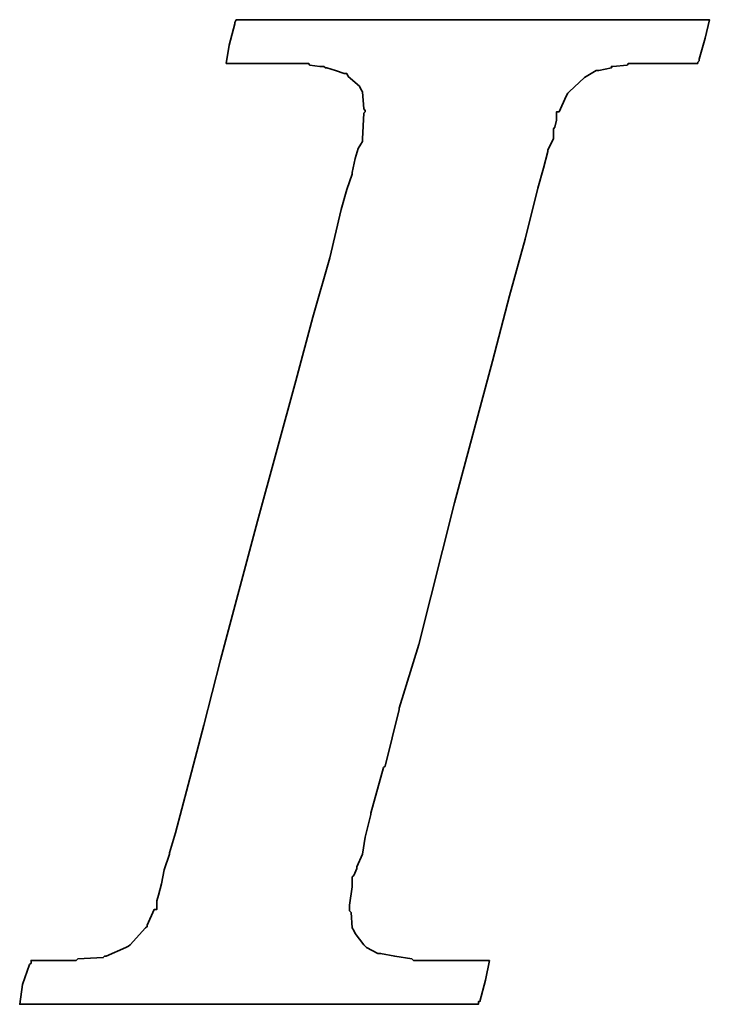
# Model space of a CAD drawing. Extents: x 641 to 800, y 63 to 159.
# Tile 32 of 47: x 771.82 to 773.33, y 105.66 to 107.82. Entities that reach past the tile are written whole.
import ezdxf

# ---------------------------------------------------------------- set-up
doc = ezdxf.new("R2010")
doc.units = 0
doc.header["$MEASUREMENT"] = 0
doc.layers.add('DIM', color=4, linetype='CONTINUOUS')
doc.layers.add('layer 1', color=7, linetype='CONTINUOUS')

# ---------------------------------------------------------------- blocks, each defined once
blk = doc.blocks.new('TBI MOTION logo(完整正式版)')
at = {"layer": 'layer 1', "color": 22, "lineweight": 35}
blk.add_open_spline([(-40.59125, -7.94375), (-40.59125, -7.94375), (-40.97375, -7.94375), (-40.97375, -7.94375), (-40.97375, -7.94375), (-40.97375, -7.94375), (-41.38125, -7.94375), (-41.38125, -7.94375), (-41.38125, -7.94375), (-41.38125, -7.94375), (-41.54875, -7.94375), (-41.54875, -7.94375), (-41.54875, -7.94375), (-41.54875, -7.94375), (-41.59875, -7.94375), (-41.59875, -7.94375), (-41.59875, -7.94375), (-41.59875, -7.94375), (-41.88375, -7.94375), (-41.88375, -7.94375), (-41.88375, -7.94375), (-41.88375, -7.94375), (-41.90875, -7.91875), (-41.90875, -7.91875), (-41.90875, -7.91875), (-41.90875, -7.91875), (-42.19875, -7.87125), (-42.19875, -7.87125), (-42.19875, -7.87125), (-42.19875, -7.87125), (-42.43875, -7.82375), (-42.43875, -7.82375), (-42.43875, -7.82375), (-42.43875, -7.82375), (-42.45875, -7.82375), (-42.45875, -7.82375), (-42.45875, -7.82375), (-42.45875, -7.82375), (-42.48625, -7.82375), (-42.48625, -7.82375), (-42.48625, -7.82375), (-42.48625, -7.82375), (-42.67625, -7.72375), (-42.67625, -7.72375), (-42.67625, -7.72375), (-42.67625, -7.72375), (-42.70125, -7.70375), (-42.70125, -7.70375), (-42.70125, -7.70375), (-42.70125, -7.70375), (-42.72375, -7.67875), (-42.72375, -7.67875), (-42.72375, -7.67875), (-42.72375, -7.67875), (-42.86875, -7.48875), (-42.86875, -7.48875), (-42.86875, -7.48875), (-42.86875, -7.48875), (-42.89375, -7.43875), (-42.89375, -7.43875), (-42.89375, -7.43875), (-42.89375, -7.43875), (-42.91875, -7.38875), (-42.91875, -7.38875), (-42.91875, -7.38875), (-42.91875, -7.38875), (-42.93875, -7.12875), (-42.93875, -7.12875), (-42.93875, -7.12875), (-42.93875, -7.12875), (-42.96375, -7.10375), (-42.96375, -7.10375), (-42.96375, -7.10375), (-42.96375, -7.10375), (-42.96375, -7.05375), (-42.96375, -7.05375), (-42.96375, -7.05375), (-42.96375, -7.05375), (-42.96375, -7.00875), (-42.96375, -7.00875), (-42.96375, -7.00875), (-42.96375, -7.00875), (-42.91875, -6.69625), (-42.91875, -6.69625), (-42.91875, -6.69625), (-42.91875, -6.69625), (-42.91875, -6.62375), (-42.91875, -6.62375), (-42.91875, -6.62375), (-42.91875, -6.62375), (-42.91875, -6.59625), (-42.91875, -6.59625), (-42.91875, -6.59625), (-42.91875, -6.59625), (-42.91875, -6.57375), (-42.91875, -6.57375), (-42.91875, -6.57375), (-42.91875, -6.57375), (-42.91875, -6.52875), (-42.91875, -6.52875), (-42.91875, -6.52875), (-42.91875, -6.52875), (-42.89375, -6.50375), (-42.89375, -6.50375), (-42.89375, -6.50375), (-42.89375, -6.50375), (-42.84375, -6.38375), (-42.84375, -6.38375), (-42.84375, -6.38375), (-42.84375, -6.38375), (-42.84375, -6.35875), (-42.84375, -6.35875), (-42.84375, -6.35875), (-42.84375, -6.35875), (-42.74625, -6.14375), (-42.74625, -6.14375), (-42.74625, -6.14375), (-42.74625, -6.14375), (-42.70125, -5.85375), (-42.70125, -5.85375), (-42.70125, -5.85375), (-42.70125, -5.85375), (-42.60375, -5.47125), (-42.60375, -5.47125), (-42.60375, -5.47125), (-42.60375, -5.47125), (-42.60375, -5.44875), (-42.60375, -5.44875), (-42.60375, -5.44875), (-42.60375, -5.44875), (-42.38875, -4.67875), (-42.38875, -4.67875), (-42.38875, -4.67875), (-42.38875, -4.67875), (-42.36375, -4.65375), (-42.36375, -4.65375), (-42.36375, -4.65375), (-42.36375, -4.65375), (-42.12375, -3.69625), (-42.12375, -3.69625), (-42.12375, -3.69625), (-42.12375, -3.69625), (-42.12375, -3.67374), (-42.12375, -3.67374), (-42.12375, -3.67374), (-42.12375, -3.67374), (-41.78875, -2.59374), (-41.78875, -2.59374), (-41.78875, -2.59374), (-41.78875, -2.59374), (-41.18875, -0.19375), (-41.18875, -0.19375), (-41.18875, -0.19375), (-41.18875, -0.19375), (-40.54375, 2.20624), (-40.54375, 2.20624), (-40.54375, 2.20624), (-40.54375, 2.20624), (-40.25375, 3.30875), (-40.25375, 3.30875), (-40.25375, 3.30875), (-40.25375, 3.30875), (-39.98875, 4.27125), (-39.98875, 4.27125), (-39.98875, 4.27125), (-39.98875, 4.27125), (-39.77375, 5.13125), (-39.77375, 5.13125), (-39.77375, 5.13125), (-39.77375, 5.13125), (-39.67875, 5.47125), (-39.67875, 5.47125), (-39.67875, 5.47125), (-39.67875, 5.47125), (-39.60375, 5.75625), (-39.60375, 5.75625), (-39.60375, 5.75625), (-39.60375, 5.75625), (-39.60375, 5.78125), (-39.60375, 5.78125), (-39.60375, 5.78125), (-39.60375, 5.78125), (-39.50875, 5.97125), (-39.50875, 5.97125), (-39.50875, 5.97125), (-39.50875, 5.97125), (-39.50875, 6.13875), (-39.50875, 6.13875), (-39.50875, 6.13875), (-39.50875, 6.13875), (-39.48625, 6.16625), (-39.48625, 6.16625), (-39.48625, 6.16625), (-39.48625, 6.16625), (-39.46125, 6.28625), (-39.46125, 6.28625), (-39.46125, 6.28625), (-39.46125, 6.28625), (-39.46125, 6.42625), (-39.46125, 6.42625), (-39.46125, 6.42625), (-39.46125, 6.42625), (-39.41375, 6.42625), (-39.41375, 6.42625), (-39.41375, 6.42625), (-39.41375, 6.42625), (-39.29375, 6.69125), (-39.29375, 6.69125), (-39.29375, 6.69125), (-39.29375, 6.69125), (-39.26875, 6.74125), (-39.26875, 6.74125), (-39.26875, 6.74125), (-39.26875, 6.74125), (-39.24375, 6.76625), (-39.24375, 6.76625), (-39.24375, 6.76625), (-39.24375, 6.76625), (-38.98375, 7.00624), (-38.98375, 7.00624), (-38.98375, 7.00624), (-38.98375, 7.00624), (-38.95625, 7.02624), (-38.95625, 7.02624), (-38.95625, 7.02624), (-38.95625, 7.02624), (-38.78875, 7.12624), (-38.78875, 7.12624), (-38.78875, 7.12624), (-38.78875, 7.12624), (-38.76375, 7.12624), (-38.76375, 7.12624), (-38.76375, 7.12624), (-38.76375, 7.12624), (-38.74375, 7.12624), (-38.74375, 7.12624), (-38.74375, 7.12624), (-38.74375, 7.12624), (-38.52875, 7.17125), (-38.52875, 7.17125), (-38.52875, 7.17125), (-38.52875, 7.17125), (-38.52875, 7.19624), (-38.52875, 7.19624), (-38.52875, 7.19624), (-38.52875, 7.19624), (-38.50375, 7.19624), (-38.50375, 7.19624), (-38.50375, 7.19624), (-38.50375, 7.19624), (-38.26125, 7.21875), (-38.26125, 7.21875), (-38.26125, 7.21875), (-38.26125, 7.21875), (-38.23875, 7.24624), (-38.23875, 7.24624), (-38.23875, 7.24624), (-38.23875, 7.24624), (-38.21625, 7.24624), (-38.21625, 7.24624), (-38.21625, 7.24624), (-38.21625, 7.24624), (-38.18875, 7.24624), (-38.18875, 7.24624), (-38.18875, 7.24624), (-38.18875, 7.24624), (-37.90375, 7.24624), (-37.90375, 7.24624), (-37.90375, 7.24624), (-37.90375, 7.24624), (-37.85375, 7.24624), (-37.85375, 7.24624), (-37.85375, 7.24624), (-37.85375, 7.24624), (-37.75875, 7.24624), (-37.75875, 7.24624), (-37.75875, 7.24624), (-37.75875, 7.24624), (-37.42375, 7.24624), (-37.42375, 7.24624), (-37.42375, 7.24624), (-37.42375, 7.24624), (-37.08875, 7.24624), (-37.08875, 7.24624), (-37.08875, 7.24624), (-37.08875, 7.24624), (-37.06375, 7.24624), (-37.06375, 7.24624), (-37.06375, 7.24624), (-37.06375, 7.24624), (-37.06375, 7.26624), (-37.06375, 7.26624), (-37.06375, 7.26624), (-37.06375, 7.26624), (-37.03875, 7.29125), (-37.03875, 7.29125), (-37.03875, 7.29125), (-37.03875, 7.29125), (-37.03875, 7.31625), (-37.03875, 7.31625), (-37.03875, 7.31625), (-37.03875, 7.31625), (-36.94125, 7.67625), (-36.94125, 7.67625), (-36.94125, 7.67625), (-36.94125, 7.67625), (-36.86875, 7.98625), (-36.86875, 7.98625), (-36.86875, 7.98625), (-36.86875, 7.98625), (-36.98875, 7.98625), (-36.98875, 7.98625), (-36.98875, 7.98625), (-36.98875, 7.98625), (-37.42375, 7.98625), (-37.42375, 7.98625), (-37.42375, 7.98625), (-37.42375, 7.98625), (-37.94875, 7.98625), (-37.94875, 7.98625), (-37.94875, 7.98625), (-37.94875, 7.98625), (-38.57375, 7.98625), (-38.57375, 7.98625), (-38.57375, 7.98625), (-38.57375, 7.98625), (-39.29375, 7.98625), (-39.29375, 7.98625), (-39.29375, 7.98625), (-39.29375, 7.98625), (-40.82875, 7.98625), (-40.82875, 7.98625), (-40.82875, 7.98625), (-40.82875, 7.98625), (-42.36375, 7.98625), (-42.36375, 7.98625), (-42.36375, 7.98625), (-42.36375, 7.98625), (-43.08375, 7.98625), (-43.08375, 7.98625), (-43.08375, 7.98625), (-43.08375, 7.98625), (-43.70875, 7.98625), (-43.70875, 7.98625), (-43.70875, 7.98625), (-43.70875, 7.98625), (-44.23375, 7.98625), (-44.23375, 7.98625), (-44.23375, 7.98625), (-44.23375, 7.98625), (-44.66875, 7.98625), (-44.66875, 7.98625), (-44.66875, 7.98625), (-44.66875, 7.98625), (-44.88375, 7.98625), (-44.88375, 7.98625), (-44.88375, 7.98625), (-44.88375, 7.98625), (-44.90875, 7.94125), (-44.90875, 7.94125), (-44.90875, 7.94125), (-44.90875, 7.94125), (-44.90875, 7.91625), (-44.90875, 7.91625), (-44.90875, 7.91625), (-44.90875, 7.91625), (-45.00375, 7.55625), (-45.00375, 7.55625), (-45.00375, 7.55625), (-45.00375, 7.55625), (-45.05375, 7.24624), (-45.05375, 7.24624), (-45.05375, 7.24624), (-45.05375, 7.24624), (-44.61875, 7.24624), (-44.61875, 7.24624), (-44.61875, 7.24624), (-44.61875, 7.24624), (-44.11375, 7.24624), (-44.11375, 7.24624), (-44.11375, 7.24624), (-44.11375, 7.24624), (-43.99375, 7.24624), (-43.99375, 7.24624), (-43.99375, 7.24624), (-43.99375, 7.24624), (-43.94625, 7.24624), (-43.94625, 7.24624), (-43.94625, 7.24624), (-43.94625, 7.24624), (-43.92374, 7.24624), (-43.92374, 7.24624), (-43.92374, 7.24624), (-43.92374, 7.24624), (-43.65875, 7.24624), (-43.65875, 7.24624), (-43.65875, 7.24624), (-43.65875, 7.24624), (-43.63875, 7.21875), (-43.63875, 7.21875), (-43.63875, 7.21875), (-43.63875, 7.21875), (-43.46875, 7.19624), (-43.46875, 7.19624), (-43.46875, 7.19624), (-43.46875, 7.19624), (-43.39875, 7.19624), (-43.39875, 7.19624), (-43.39875, 7.19624), (-43.39875, 7.19624), (-43.37125, 7.17125), (-43.37125, 7.17125), (-43.37125, 7.17125), (-43.37125, 7.17125), (-43.34875, 7.17125), (-43.34875, 7.17125), (-43.34875, 7.17125), (-43.34875, 7.17125), (-43.20375, 7.12624), (-43.20375, 7.12624), (-43.20375, 7.12624), (-43.20375, 7.12624), (-43.05875, 7.07624), (-43.05875, 7.07624), (-43.05875, 7.07624), (-43.05875, 7.07624), (-43.01375, 7.07624), (-43.01375, 7.07624), (-43.01375, 7.07624), (-43.01375, 7.07624), (-42.98875, 7.02624), (-42.98875, 7.02624), (-42.98875, 7.02624), (-42.98875, 7.02624), (-42.79875, 6.86125), (-42.79875, 6.86125), (-42.79875, 6.86125), (-42.79875, 6.86125), (-42.77375, 6.81125), (-42.77375, 6.81125), (-42.77375, 6.81125), (-42.77375, 6.81125), (-42.74625, 6.76625), (-42.74625, 6.76625), (-42.74625, 6.76625), (-42.74625, 6.76625), (-42.72375, 6.47625), (-42.72375, 6.47625), (-42.72375, 6.47625), (-42.72375, 6.47625), (-42.70125, 6.45124), (-42.70125, 6.45124), (-42.70125, 6.45124), (-42.70125, 6.45124), (-42.70125, 6.42625), (-42.70125, 6.42625), (-42.70125, 6.42625), (-42.70125, 6.42625), (-42.72375, 6.40625), (-42.72375, 6.40625), (-42.72375, 6.40625), (-42.72375, 6.40625), (-42.74625, 5.97125), (-42.74625, 5.97125), (-42.74625, 5.97125), (-42.74625, 5.97125), (-42.74625, 5.94625), (-42.74625, 5.94625), (-42.74625, 5.94625), (-42.74625, 5.94625), (-42.74625, 5.92625), (-42.74625, 5.92625), (-42.74625, 5.92625), (-42.74625, 5.92625), (-42.77375, 5.87625), (-42.77375, 5.87625), (-42.77375, 5.87625), (-42.77375, 5.87625), (-42.81875, 5.80625), (-42.81875, 5.80625), (-42.81875, 5.80625), (-42.81875, 5.80625), (-42.86875, 5.63625), (-42.86875, 5.63625), (-42.86875, 5.63625), (-42.86875, 5.63625), (-42.91875, 5.39625), (-42.91875, 5.39625), (-42.91875, 5.39625), (-42.91875, 5.39625), (-42.91875, 5.37124), (-42.91875, 5.37124), (-42.91875, 5.37124), (-42.91875, 5.37124), (-43.01375, 5.10874), (-43.01375, 5.10874), (-43.01375, 5.10874), (-43.01375, 5.10874), (-43.10875, 4.77124), (-43.10875, 4.77124), (-43.10875, 4.77124), (-43.10875, 4.77124), (-43.29875, 3.95625), (-43.29875, 3.95625), (-43.29875, 3.95625), (-43.29875, 3.95625), (-43.58875, 2.95125), (-43.58875, 2.95125), (-43.58875, 2.95125), (-43.58875, 2.95125), (-43.87375, 1.87125), (-43.87375, 1.87125), (-43.87375, 1.87125), (-43.87375, 1.87125), (-44.52625, -0.50374), (-44.52625, -0.50374), (-44.52625, -0.50374), (-44.52625, -0.50374), (-45.14875, -2.85375), (-45.14875, -2.85375), (-45.14875, -2.85375), (-45.14875, -2.85375), (-45.43375, -3.95875), (-45.43375, -3.95875), (-45.43375, -3.95875), (-45.43375, -3.95875), (-45.69875, -4.96875), (-45.69875, -4.96875), (-45.69875, -4.96875), (-45.69875, -4.96875), (-45.91375, -5.78375), (-45.91375, -5.78375), (-45.91375, -5.78375), (-45.91375, -5.78375), (-46.01375, -6.11875), (-46.01375, -6.11875), (-46.01375, -6.11875), (-46.01375, -6.11875), (-46.01375, -6.14375), (-46.01375, -6.14375), (-46.01375, -6.14375), (-46.01375, -6.14375), (-46.10875, -6.40875), (-46.10875, -6.40875), (-46.10875, -6.40875), (-46.10875, -6.40875), (-46.15375, -6.64875), (-46.15375, -6.64875), (-46.15375, -6.64875), (-46.15375, -6.64875), (-46.20375, -6.83875), (-46.20375, -6.83875), (-46.20375, -6.83875), (-46.20375, -6.83875), (-46.22875, -6.93375), (-46.22875, -6.93375), (-46.22875, -6.93375), (-46.22875, -6.93375), (-46.22875, -7.07875), (-46.22875, -7.07875), (-46.22875, -7.07875), (-46.22875, -7.07875), (-46.27375, -7.07875), (-46.27375, -7.07875), (-46.27375, -7.07875), (-46.27375, -7.07875), (-46.39375, -7.34375), (-46.39375, -7.34375), (-46.39375, -7.34375), (-46.39375, -7.34375), (-46.39375, -7.36875), (-46.39375, -7.36875), (-46.39375, -7.36875), (-46.39375, -7.36875), (-46.42125, -7.38875), (-46.42125, -7.38875), (-46.42125, -7.38875), (-46.42125, -7.38875), (-46.68375, -7.67875), (-46.68375, -7.67875), (-46.68375, -7.67875), (-46.68375, -7.67875), (-46.70875, -7.70375), (-46.70875, -7.70375), (-46.70875, -7.70375), (-46.70875, -7.70375), (-46.75375, -7.72375), (-46.75375, -7.72375), (-46.75375, -7.72375), (-46.75375, -7.72375), (-47.08875, -7.87125), (-47.08875, -7.87125), (-47.08875, -7.87125), (-47.08875, -7.87125), (-47.11625, -7.87125), (-47.11625, -7.87125), (-47.11625, -7.87125), (-47.11625, -7.87125), (-47.13875, -7.89375), (-47.13875, -7.89375), (-47.13875, -7.89375), (-47.13875, -7.89375), (-47.56875, -7.91875), (-47.56875, -7.91875), (-47.56875, -7.91875), (-47.56875, -7.91875), (-47.59625, -7.94375), (-47.59625, -7.94375), (-47.59625, -7.94375), (-47.59625, -7.94375), (-47.64375, -7.94375), (-47.64375, -7.94375), (-47.64375, -7.94375), (-47.64375, -7.94375), (-47.73625, -7.94375), (-47.73625, -7.94375), (-47.73625, -7.94375), (-47.73625, -7.94375), (-48.07375, -7.94375), (-48.07375, -7.94375), (-48.07375, -7.94375), (-48.07375, -7.94375), (-48.36125, -7.94375), (-48.36125, -7.94375), (-48.36125, -7.94375), (-48.36125, -7.94375), (-48.36125, -7.96625), (-48.36125, -7.96625), (-48.36125, -7.96625), (-48.36125, -7.96625), (-48.36125, -7.99125), (-48.36125, -7.99125), (-48.36125, -7.99125), (-48.36125, -7.99125), (-48.38875, -8.01375), (-48.38875, -8.01375), (-48.38875, -8.01375), (-48.38875, -8.01375), (-48.50875, -8.34875), (-48.50875, -8.34875), (-48.50875, -8.34875), (-48.50875, -8.34875), (-48.55375, -8.68625), (-48.55375, -8.68625), (-48.55375, -8.68625), (-48.55375, -8.68625), (-48.45875, -8.68625), (-48.45875, -8.68625), (-48.45875, -8.68625), (-48.45875, -8.68625), (-48.07375, -8.68625), (-48.07375, -8.68625), (-48.07375, -8.68625), (-48.07375, -8.68625), (-47.52375, -8.68625), (-47.52375, -8.68625), (-47.52375, -8.68625), (-47.52375, -8.68625), (-46.92375, -8.68625), (-46.92375, -8.68625), (-46.92375, -8.68625), (-46.92375, -8.68625), (-46.25375, -8.68625), (-46.25375, -8.68625), (-46.25375, -8.68625), (-46.25375, -8.68625), (-46.20375, -8.68625), (-46.20375, -8.68625), (-46.20375, -8.68625), (-46.20375, -8.68625), (-44.71375, -8.68625), (-44.71375, -8.68625), (-44.71375, -8.68625), (-44.71375, -8.68625), (-43.22875, -8.68625), (-43.22875, -8.68625), (-43.22875, -8.68625), (-43.22875, -8.68625), (-42.55875, -8.68625), (-42.55875, -8.68625), (-42.55875, -8.68625), (-42.55875, -8.68625), (-42.50875, -8.68625), (-42.50875, -8.68625), (-42.50875, -8.68625), (-42.50875, -8.68625), (-41.93375, -8.68625), (-41.93375, -8.68625), (-41.93375, -8.68625), (-41.93375, -8.68625), (-41.38125, -8.68625), (-41.38125, -8.68625), (-41.38125, -8.68625), (-41.38125, -8.68625), (-40.97375, -8.68625), (-40.97375, -8.68625), (-40.97375, -8.68625), (-40.97375, -8.68625), (-40.78125, -8.68625), (-40.78125, -8.68625), (-40.78125, -8.68625), (-40.78125, -8.68625), (-40.78125, -8.63875), (-40.78125, -8.63875), (-40.78125, -8.63875), (-40.78125, -8.63875), (-40.75875, -8.63875), (-40.75875, -8.63875), (-40.75875, -8.63875), (-40.75875, -8.63875), (-40.66375, -8.27875), (-40.66375, -8.27875), (-40.66375, -8.27875), (-40.66375, -8.27875), (-40.59125, -7.94375), (-40.59125, -7.94375)], degree=3, knots=[0, 0, 0, 0, 0.00558659, 0.00558659, 0.00558659, 0.00558659, 0.01117318, 0.01117318, 0.01117318, 0.01117318, 0.01675978, 0.01675978, 0.01675978, 0.01675978, 0.02234637, 0.02234637, 0.02234637, 0.02234637, 0.02793296, 0.02793296, 0.02793296, 0.02793296, 0.03351955, 0.03351955, 0.03351955, 0.03351955, 0.03910615, 0.03910615, 0.03910615, 0.03910615, 0.04469274, 0.04469274, 0.04469274, 0.04469274, 0.05027933, 0.05027933, 0.05027933, 0.05027933, 0.05586592, 0.05586592, 0.05586592, 0.05586592, 0.06145251, 0.06145251, 0.06145251, 0.06145251, 0.06703911, 0.06703911, 0.06703911, 0.06703911, 0.0726257, 0.0726257, 0.0726257, 0.0726257, 0.07821229, 0.07821229, 0.07821229, 0.07821229, 0.08379888, 0.08379888, 0.08379888, 0.08379888, 0.08938547, 0.08938547, 0.08938547, 0.08938547, 0.09497207, 0.09497207, 0.09497207, 0.09497207, 0.10055866, 0.10055866, 0.10055866, 0.10055866, 0.10614525, 0.10614525, 0.10614525, 0.10614525, 0.11173184, 0.11173184, 0.11173184, 0.11173184, 0.11731844, 0.11731844, 0.11731844, 0.11731844, 0.12290503, 0.12290503, 0.12290503, 0.12290503, 0.12849162, 0.12849162, 0.12849162, 0.12849162, 0.13407821, 0.13407821, 0.13407821, 0.13407821, 0.1396648, 0.1396648, 0.1396648, 0.1396648, 0.1452514, 0.1452514, 0.1452514, 0.1452514, 0.15083799, 0.15083799, 0.15083799, 0.15083799, 0.15642458, 0.15642458, 0.15642458, 0.15642458, 0.16201117, 0.16201117, 0.16201117, 0.16201117, 0.16759777, 0.16759777, 0.16759777, 0.16759777, 0.17318436, 0.17318436, 0.17318436, 0.17318436, 0.17877095, 0.17877095, 0.17877095, 0.17877095, 0.18435754, 0.18435754, 0.18435754, 0.18435754, 0.18994413, 0.18994413, 0.18994413, 0.18994413, 0.19553073, 0.19553073, 0.19553073, 0.19553073, 0.20111732, 0.20111732, 0.20111732, 0.20111732, 0.20670391, 0.20670391, 0.20670391, 0.20670391, 0.2122905, 0.2122905, 0.2122905, 0.2122905, 0.21787709, 0.21787709, 0.21787709, 0.21787709, 0.22346369, 0.22346369, 0.22346369, 0.22346369, 0.22905028, 0.22905028, 0.22905028, 0.22905028, 0.23463687, 0.23463687, 0.23463687, 0.23463687, 0.24022346, 0.24022346, 0.24022346, 0.24022346, 0.24581006, 0.24581006, 0.24581006, 0.24581006, 0.25139665, 0.25139665, 0.25139665, 0.25139665, 0.25698324, 0.25698324, 0.25698324, 0.25698324, 0.26256983, 0.26256983, 0.26256983, 0.26256983, 0.26815642, 0.26815642, 0.26815642, 0.26815642, 0.27374302, 0.27374302, 0.27374302, 0.27374302, 0.27932961, 0.27932961, 0.27932961, 0.27932961, 0.2849162, 0.2849162, 0.2849162, 0.2849162, 0.29050279, 0.29050279, 0.29050279, 0.29050279, 0.29608939, 0.29608939, 0.29608939, 0.29608939, 0.30167598, 0.30167598, 0.30167598, 0.30167598, 0.30726257, 0.30726257, 0.30726257, 0.30726257, 0.31284916, 0.31284916, 0.31284916, 0.31284916, 0.31843575, 0.31843575, 0.31843575, 0.31843575, 0.32402235, 0.32402235, 0.32402235, 0.32402235, 0.32960894, 0.32960894, 0.32960894, 0.32960894, 0.33519553, 0.33519553, 0.33519553, 0.33519553, 0.34078212, 0.34078212, 0.34078212, 0.34078212, 0.34636872, 0.34636872, 0.34636872, 0.34636872, 0.35195531, 0.35195531, 0.35195531, 0.35195531, 0.3575419, 0.3575419, 0.3575419, 0.3575419, 0.36312849, 0.36312849, 0.36312849, 0.36312849, 0.36871508, 0.36871508, 0.36871508, 0.36871508, 0.37430168, 0.37430168, 0.37430168, 0.37430168, 0.37988827, 0.37988827, 0.37988827, 0.37988827, 0.38547486, 0.38547486, 0.38547486, 0.38547486, 0.39106145, 0.39106145, 0.39106145, 0.39106145, 0.39664804, 0.39664804, 0.39664804, 0.39664804, 0.40223464, 0.40223464, 0.40223464, 0.40223464, 0.40782123, 0.40782123, 0.40782123, 0.40782123, 0.41340782, 0.41340782, 0.41340782, 0.41340782, 0.41899441, 0.41899441, 0.41899441, 0.41899441, 0.42458101, 0.42458101, 0.42458101, 0.42458101, 0.4301676, 0.4301676, 0.4301676, 0.4301676, 0.43575419, 0.43575419, 0.43575419, 0.43575419, 0.44134078, 0.44134078, 0.44134078, 0.44134078, 0.44692737, 0.44692737, 0.44692737, 0.44692737, 0.45251397, 0.45251397, 0.45251397, 0.45251397, 0.45810056, 0.45810056, 0.45810056, 0.45810056, 0.46368715, 0.46368715, 0.46368715, 0.46368715, 0.46927374, 0.46927374, 0.46927374, 0.46927374, 0.47486034, 0.47486034, 0.47486034, 0.47486034, 0.48044693, 0.48044693, 0.48044693, 0.48044693, 0.48603352, 0.48603352, 0.48603352, 0.48603352, 0.49162011, 0.49162011, 0.49162011, 0.49162011, 0.4972067, 0.4972067, 0.4972067, 0.4972067, 0.5027933, 0.5027933, 0.5027933, 0.5027933, 0.50837989, 0.50837989, 0.50837989, 0.50837989, 0.51396648, 0.51396648, 0.51396648, 0.51396648, 0.51955307, 0.51955307, 0.51955307, 0.51955307, 0.52513966, 0.52513966, 0.52513966, 0.52513966, 0.53072626, 0.53072626, 0.53072626, 0.53072626, 0.53631285, 0.53631285, 0.53631285, 0.53631285, 0.54189944, 0.54189944, 0.54189944, 0.54189944, 0.54748603, 0.54748603, 0.54748603, 0.54748603, 0.55307263, 0.55307263, 0.55307263, 0.55307263, 0.55865922, 0.55865922, 0.55865922, 0.55865922, 0.56424581, 0.56424581, 0.56424581, 0.56424581, 0.5698324, 0.5698324, 0.5698324, 0.5698324, 0.57541899, 0.57541899, 0.57541899, 0.57541899, 0.58100559, 0.58100559, 0.58100559, 0.58100559, 0.58659218, 0.58659218, 0.58659218, 0.58659218, 0.59217877, 0.59217877, 0.59217877, 0.59217877, 0.59776536, 0.59776536, 0.59776536, 0.59776536, 0.60335196, 0.60335196, 0.60335196, 0.60335196, 0.60893855, 0.60893855, 0.60893855, 0.60893855, 0.61452514, 0.61452514, 0.61452514, 0.61452514, 0.62011173, 0.62011173, 0.62011173, 0.62011173, 0.62569832, 0.62569832, 0.62569832, 0.62569832, 0.63128492, 0.63128492, 0.63128492, 0.63128492, 0.63687151, 0.63687151, 0.63687151, 0.63687151, 0.6424581, 0.6424581, 0.6424581, 0.6424581, 0.64804469, 0.64804469, 0.64804469, 0.64804469, 0.65363128, 0.65363128, 0.65363128, 0.65363128, 0.65921788, 0.65921788, 0.65921788, 0.65921788, 0.66480447, 0.66480447, 0.66480447, 0.66480447, 0.67039106, 0.67039106, 0.67039106, 0.67039106, 0.67597765, 0.67597765, 0.67597765, 0.67597765, 0.68156425, 0.68156425, 0.68156425, 0.68156425, 0.68715084, 0.68715084, 0.68715084, 0.68715084, 0.69273743, 0.69273743, 0.69273743, 0.69273743, 0.69832402, 0.69832402, 0.69832402, 0.69832402, 0.70391061, 0.70391061, 0.70391061, 0.70391061, 0.70949721, 0.70949721, 0.70949721, 0.70949721, 0.7150838, 0.7150838, 0.7150838, 0.7150838, 0.72067039, 0.72067039, 0.72067039, 0.72067039, 0.72625698, 0.72625698, 0.72625698, 0.72625698, 0.73184358, 0.73184358, 0.73184358, 0.73184358, 0.73743017, 0.73743017, 0.73743017, 0.73743017, 0.74301676, 0.74301676, 0.74301676, 0.74301676, 0.74860335, 0.74860335, 0.74860335, 0.74860335, 0.75418994, 0.75418994, 0.75418994, 0.75418994, 0.75977654, 0.75977654, 0.75977654, 0.75977654, 0.76536313, 0.76536313, 0.76536313, 0.76536313, 0.77094972, 0.77094972, 0.77094972, 0.77094972, 0.77653631, 0.77653631, 0.77653631, 0.77653631, 0.78212291, 0.78212291, 0.78212291, 0.78212291, 0.7877095, 0.7877095, 0.7877095, 0.7877095, 0.79329609, 0.79329609, 0.79329609, 0.79329609, 0.79888268, 0.79888268, 0.79888268, 0.79888268, 0.80446927, 0.80446927, 0.80446927, 0.80446927, 0.81005587, 0.81005587, 0.81005587, 0.81005587, 0.81564246, 0.81564246, 0.81564246, 0.81564246, 0.82122905, 0.82122905, 0.82122905, 0.82122905, 0.82681564, 0.82681564, 0.82681564, 0.82681564, 0.83240223, 0.83240223, 0.83240223, 0.83240223, 0.83798883, 0.83798883, 0.83798883, 0.83798883, 0.84357542, 0.84357542, 0.84357542, 0.84357542, 0.84916201, 0.84916201, 0.84916201, 0.84916201, 0.8547486, 0.8547486, 0.8547486, 0.8547486, 0.8603352, 0.8603352, 0.8603352, 0.8603352, 0.86592179, 0.86592179, 0.86592179, 0.86592179, 0.87150838, 0.87150838, 0.87150838, 0.87150838, 0.87709497, 0.87709497, 0.87709497, 0.87709497, 0.88268156, 0.88268156, 0.88268156, 0.88268156, 0.88826816, 0.88826816, 0.88826816, 0.88826816, 0.89385475, 0.89385475, 0.89385475, 0.89385475, 0.89944134, 0.89944134, 0.89944134, 0.89944134, 0.90502793, 0.90502793, 0.90502793, 0.90502793, 0.91061453, 0.91061453, 0.91061453, 0.91061453, 0.91620112, 0.91620112, 0.91620112, 0.91620112, 0.92178771, 0.92178771, 0.92178771, 0.92178771, 0.9273743, 0.9273743, 0.9273743, 0.9273743, 0.93296089, 0.93296089, 0.93296089, 0.93296089, 0.93854749, 0.93854749, 0.93854749, 0.93854749, 0.94413408, 0.94413408, 0.94413408, 0.94413408, 0.94972067, 0.94972067, 0.94972067, 0.94972067, 0.95530726, 0.95530726, 0.95530726, 0.95530726, 0.96089385, 0.96089385, 0.96089385, 0.96089385, 0.96648045, 0.96648045, 0.96648045, 0.96648045, 0.97206704, 0.97206704, 0.97206704, 0.97206704, 0.97765363, 0.97765363, 0.97765363, 0.97765363, 0.98324022, 0.98324022, 0.98324022, 0.98324022, 0.98882682, 0.98882682, 0.98882682, 0.98882682, 0.99441341, 0.99441341, 0.99441341, 0.99441341, 1, 1, 1, 1], dxfattribs=at)

msp = doc.modelspace()

# ---------------------------------------------------------------- block references
at = {"layer": 'DIM', "xscale": 0.1295999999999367, "yscale": 0.1295999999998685, "zscale": 0.1296}
msp.add_blockref('TBI MOTION logo(完整正式版)', (778.1085, 106.7858), dxfattribs=at)

doc.saveas('drawing.dxf')
